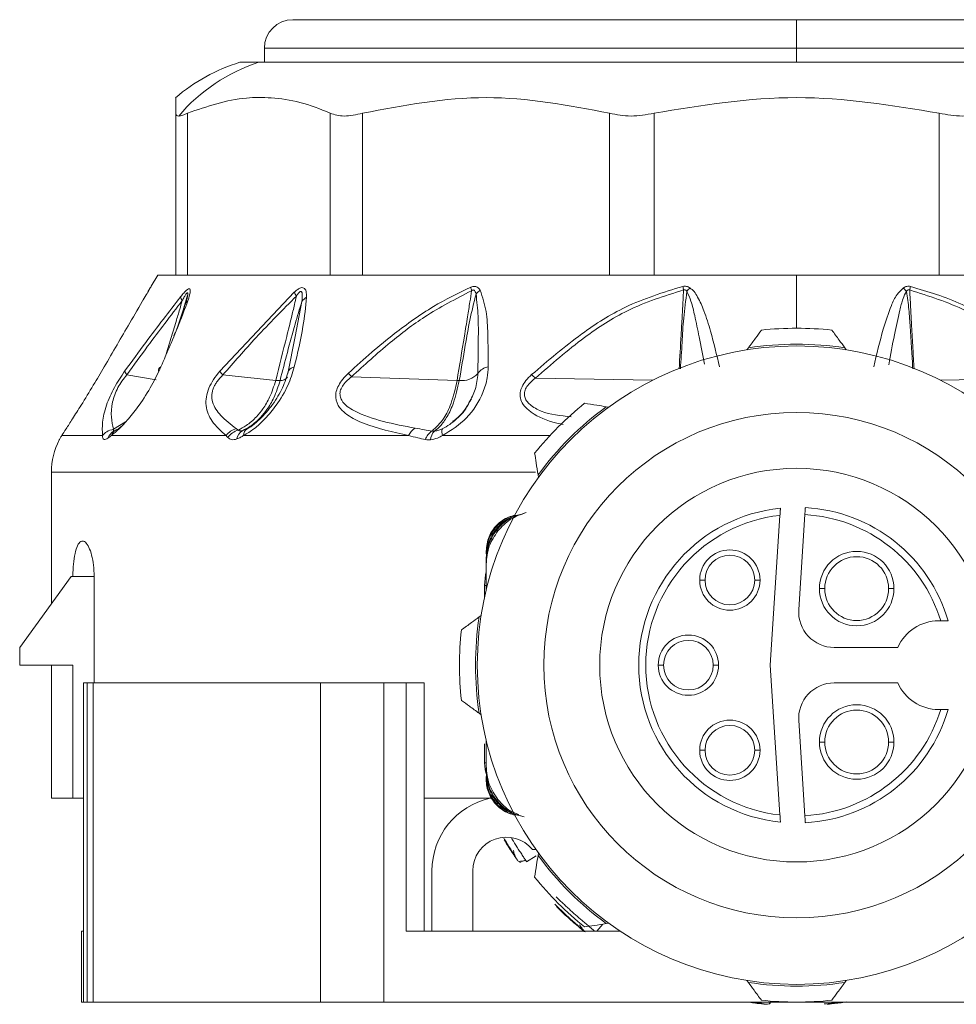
# Model space of a CAD drawing. Header units: millimetres. Extents: x -447 to 1924, y -61 to 422.
# Tile 51 of 64: x 806 to 832, y 153 to 180. Entities that reach past the tile are written whole.
import ezdxf

# ---------------------------------------------------------------- set-up
doc = ezdxf.new("R2010")
doc.units = ezdxf.units.MM

# ---------------------------------------------------------------- blocks, each defined once
blk = doc.blocks.new('Drawing View5')
at = {"color": 7, "linetype": 'Continuous', "lineweight": 18}
for p, q in [((-31.706, 2.201), (-17.506, 2.201)), ((-17.506, 2.201), (-3.306, 2.201)), ((-17.506, 2.201), (-17.506, 1.401)), ((-32.506, 1.401), (-32.506, 1.001)), ((-32.506, 1.401), (-17.506, 1.401)), ((-17.506, 1.001), (-17.506, 1.401)), ((-17.506, 1.401), (-2.506, 1.401)), ((-33.196, 1.001), (-32.661, 1.001)), ((-32.661, 1.001), (-1.816, 1.001)), ((-35.006, -4.999), (-35.006, -0.434)), ((-34.671, -4.999), (-34.671, -0.434)), ((-30.652, -4.999), (-30.652, -0.434)), ((-29.737, -4.999), (-29.737, -0.434)), ((-22.775, -4.999), (-22.775, -0.434)), ((-21.525, -4.999), (-21.525, -0.434)), ((-13.487, -4.999), (-13.487, -0.434)), ((-35.506, -4.999), (-35.695, -5.315)), ((-35.506, -4.999), (-35.006, -4.999)), ((-34.782, -4.999), (-34.994, -4.999)), ((-34.782, -4.999), (-30.52, -4.999)), ((-29.941, -4.999), (-30.52, -4.999)), ((-29.941, -4.999), (-22.559, -4.999)), ((-21.768, -4.999), (-22.559, -4.999)), ((-21.768, -4.999), (-17.506, -4.999)), ((-17.506, -4.999), (-13.244, -4.999)), ((-17.506, -4.999), (-17.506, -6.499)), ((-12.453, -4.999), (-13.244, -4.999)), ((-31.666, -5.486), (-33.762, -7.713)), ((-34.898, -6.344), (-34.671, -5.571)), ((-34.709, -5.766), (-34.775, -5.927)), ((-31.64, -6.732), (-31.45, -5.741)), ((-34.852, -6.224), (-34.802, -6.057)), ((-34.825, -6.123), (-34.744, -5.852)), ((-31.841, -7.776), (-31.64, -6.732)), ((-18.864, -7.051), (-18.906, -7.109)), ((-16.106, -7.109), (-16.148, -7.051)), ((-35.553, -7.954), (-36.383, -7.811)), ((-32.187, -7.968), (-33.675, -7.817)), ((-27.076, -7.973), (-30.05, -7.865)), ((-24.868, -7.906), (-21.555, -7.961)), ((-13.456, -7.961), (-10.143, -7.906)), ((-22.802, -8.723), (-22.872, -8.712)), ((-36.759, -9.345), (-36.419, -9.137)), ((-36.728, -9.389), (-36.787, -9.427)), ((-36.62, -9.333), (-36.539, -9.271)), ((-33.033, -9.364), (-33.043, -9.36)), ((-32.989, -9.333), (-32.847, -9.244)), ((-38.29, -9.649), (-38.283, -9.637)), ((-38.282, -9.635), (-38.286, -9.642)), ((-37.068, -9.524), (-38.216, -9.524)), ((-33.586, -9.524), (-36.818, -9.524)), ((-28.442, -9.524), (-33.09, -9.524)), ((-24.457, -9.524), (-27.483, -9.524)), ((-38.506, -10.553), (-38.506, -14.263)), ((-24.865, -10.553), (-38.506, -10.553)), ((-24.793, -10.633), (-24.782, -10.702)), ((-17.975, -11.775), (-18.25, -15.999)), ((-17.447, -14.434), (-17.272, -11.755)), ((-26.256, -12.785), (-26.256, -12.859)), ((-26.256, -12.969), (-26.256, -13.043)), ((-26.256, -13.893), (-26.256, -13.043)), ((-26.256, -13.154), (-26.256, -13.893)), ((-37.952, -13.499), (-39.402, -15.499)), ((-37.902, -13.499), (-37.952, -13.499)), ((-37.305, -13.499), (-37.902, -13.499)), ((-37.305, -16.499), (-37.305, -13.499)), ((-20.088, -13.599), (-20.238, -13.599)), ((-18.688, -13.599), (-18.538, -13.599)), ((-26.306, -13.749), (-26.306, -14.112)), ((-26.256, -13.749), (-26.306, -13.749)), ((-16.713, -13.84), (-16.863, -13.84)), ((-14.913, -13.84), (-14.763, -13.84)), ((-26.396, -14.599), (-26.453, -14.641)), ((-13.444, -14.749), (-13.506, -14.749)), ((-39.402, -15.999), (-39.402, -15.499)), ((-14.651, -15.499), (-16.449, -15.499)), ((-37.902, -15.999), (-39.402, -15.999)), ((-38.506, -15.999), (-38.506, -19.749)), ((-37.902, -15.999), (-37.902, -19.749)), ((-21.256, -15.999), (-21.406, -15.999)), ((-19.856, -15.999), (-19.706, -15.999)), ((-18.25, -15.999), (-17.975, -20.223)), ((-37.606, -16.499), (-37.606, -23.499)), ((-37.606, -16.499), (-37.5, -16.499)), ((-37.5, -16.499), (-37.5, -25.499)), ((-37.5, -16.499), (-37.332, -16.499)), ((-37.332, -16.499), (-37.332, -25.499)), ((-37.332, -16.499), (-30.923, -16.499)), ((-30.923, -16.499), (-30.923, -25.499)), ((-30.923, -16.499), (-29.14, -16.499)), ((-29.14, -16.499), (-29.14, -25.499)), ((-29.14, -16.499), (-28.51, -16.499)), ((-28.51, -16.499), (-28.51, -23.499)), ((-28.005, -16.499), (-28.005, -23.499)), ((-16.449, -16.499), (-14.651, -16.499)), ((-26.453, -17.357), (-26.396, -17.399)), ((-13.506, -17.249), (-13.444, -17.249)), ((-17.272, -20.243), (-17.447, -17.564)), ((-26.306, -18.214), (-26.306, -18.749)), ((-26.256, -18.844), (-26.256, -18.106)), ((-16.713, -18.166), (-16.863, -18.166)), ((-14.913, -18.166), (-14.763, -18.166)), ((-20.088, -18.399), (-20.238, -18.399)), ((-18.688, -18.399), (-18.538, -18.399)), ((-26.256, -18.749), (-26.306, -18.749)), ((-26.256, -18.955), (-26.256, -18.844)), ((-26.256, -19.029), (-26.256, -18.955)), ((-26.256, -19.214), (-26.256, -19.14)), ((-38.506, -19.749), (-37.902, -19.749)), ((-37.606, -19.749), (-37.902, -19.749)), ((-28.006, -19.749), (-26.093, -19.749)), ((-24.847, -21.377), (-25.115, -21.542)), ((-24.852, -21.199), (-24.947, -21.199)), ((-24.782, -21.295), (-24.793, -21.365)), ((-27.784, -23.499), (-27.784, -21.799)), ((-26.634, -21.799), (-26.634, -23.499)), ((-22.964, -23.301), (-23.14, -23.499)), ((-22.872, -23.286), (-22.802, -23.275)), ((-37.663, -23.499), (-37.663, -25.499)), ((-37.663, -23.499), (-37.606, -23.499)), ((-37.606, -23.499), (-37.606, -25.499)), ((-28.497, -23.499), (-28.51, -23.499)), ((-22.481, -23.499), (-28.497, -23.499)), ((-23.217, -23.497), (-23.199, -23.479)), ((-18.906, -24.889), (-18.864, -24.946)), ((-16.148, -24.946), (-16.106, -24.889)), ((-37.663, -25.499), (-37.606, -25.499)), ((-37.606, -25.499), (-37.5, -25.499)), ((-37.5, -25.499), (-37.332, -25.499)), ((-37.332, -25.499), (-30.923, -25.499)), ((-30.923, -25.499), (-29.14, -25.499)), ((-5.871, -25.499), (-29.14, -25.499))]:
    blk.add_line(p, q, dxfattribs=at)
at = {"color": 7, "linetype": 'Continuous', "lineweight": 18, "flags": 128}
for points in [[(-34.729, -5.804), (-34.734, -5.817), (-34.736, -5.821)], [(-26.256, -13.365), (-26.277, -13.456), (-26.306, -13.749)], [(-26.306, -18.749), (-26.287, -18.944), (-26.256, -19.061)]]:
    blk.add_lwpolyline(points, dxfattribs=at)
at = {"color": 7, "linetype": 'Continuous', "lineweight": 18}
blk.add_circle((-17.506, -15.999), 7.125, dxfattribs=at)
for centre, radius, start, end in [((-31.706, 1.401), 0.8, 90, 180), ((-31.668, -3.917), 5.15, 107.2549, 130.4986), ((-31.132, -3.719), 4.962, 107.9561, 139.7861), ((-30.938, -5.114), 0.817, 207.0633, 215.688), ((-25.5, -5.09), 1.218, 191.8977, 196.7732), ((-26.01, -6.013), 0.716, 125.0015, 137.8975), ((-13.114, -3.919), 7.726, 190.4457, 191.199), ((-19.711, -6.096), 1.091, 137.4852, 144.4164), ((-15.301, -6.096), 1.091, 35.5839, 42.5146), ((-21.898, -3.918), 7.728, 348.8011, 349.5542), ((-34.594, -5.564), 0.276, 189.9537, 214.6475), ((-34.554, -5.891), 0.195, 123.8797, 153.4099), ((-31.139, -5.962), 0.381, 117.5432, 144.6363), ((-17.506, -15.999), 9.5, 84.0016, 95.9984), ((-17.506, -15.999), 9, 359.9991, 179.9991), ((-17.506, -15.999), 9.05, 81.3677, 98.6323), ((-36.195, -7.652), 0.246, 191.7232, 220.2294), ((-35.391, -7.688), 0.104, 107.235, 192.5457), ((-32.973, -7.145), 0.972, 215.7026, 223.7498), ((-31.705, -7.762), 0.137, 151.246, 185.5908), ((-31.617, -7.833), 0.249, 100.4115, 146.7201), ((-27.569, -5.684), 3.304, 219.0252, 221.3042), ((-26.143, -7.995), 0.41, 97.2379, 147.6707), ((-32.049, -7.725), 0.247, 266.4774, 322.3124), ((-27.031, -6.721), 1.253, 267.9402, 270.7717), ((-26.948, -7.355), 0.622, 263.8843, 317.4106), ((-26.665, -9.712), 2.547, 45.1412, 48.4187), ((-17.506, -15.999), 9.5, 129.0016, 140.9984), ((-17.506, -15.999), 9.05, 126.3677, 143.6323), ((-36.566, -9.724), 0.371, 109.3852, 160.1994), ((-36.545, -9.609), 0.286, 105.2957, 162.6775), ((-33.142, -9.868), 0.562, 106.3755, 142.1998), ((-33.079, -9.907), 0.56, 106.6775, 144.538), ((-32.954, -9.673), 0.33, 119.6068, 170.7232), ((-32.888, -9.509), 0.203, 119.953, 184.2541), ((-28.012, -9.72), 0.473, 121.542, 155.5687), ((-27.521, -9.794), 0.476, 123.312, 160.839), ((-27.432, -9.675), 0.392, 135.1957, 175.4112), ((-27.211, -9.417), 0.292, 163.2771, 201.4278), ((-36.506, -10.553), 2, 153.1176, 180), ((-17.506, -15.999), 5.55, 0, 180), ((-17.506, -15.999), 4.45, 95.8809, 264.1191), ((-17.506, -15.999), 4.45, 16.3139, 86.8232), ((-17.506, -15.999), 4.25, 96.3377, 263.6623), ((-17.506, -15.999), 4.25, 17.1046, 86.8491), ((-19.388, -13.599), 0.85, 0, 180), ((-19.388, -13.599), 0.7, 360, 180), ((-15.813, -13.84), 1.05, 0, 180), ((-15.813, -13.84), 0.9, 360, 180), ((-19.388, -13.599), 0.85, 180, 0), ((-19.388, -13.599), 0.7, 180, 360), ((-15.813, -13.84), 1.05, 180, 0), ((-15.813, -13.84), 0.9, 180, 360), ((-16.449, -14.499), 1, 176.2717, 270), ((-17.506, -15.999), 9.05, 171.3677, 188.6323), ((-13.506, -15.999), 1.25, 90, 156.4218), ((-17.506, -15.999), 9.5, 174.0016, 185.9984), ((-20.556, -15.999), 0.85, 0, 180), ((-20.556, -15.999), 0.7, 360, 180), ((-17.506, -15.999), 9, 179.9991, 359.9991), ((-17.506, -15.999), 5.55, 180, 0), ((-20.556, -15.999), 0.85, 180, 0), ((-20.556, -15.999), 0.7, 180, 360), ((-16.449, -17.499), 1, 90, 183.7283), ((-13.506, -15.999), 1.25, 203.5782, 270), ((-15.813, -18.166), 1.05, 0, 180), ((-17.506, -15.999), 4.25, 273.1509, 342.8954), ((-17.506, -15.999), 4.45, 273.1768, 343.6861), ((-15.813, -18.166), 0.9, 360, 180), ((-19.388, -18.399), 0.85, 0, 180), ((-19.388, -18.399), 0.7, 360, 180), ((-15.813, -18.166), 1.05, 180, 0), ((-15.813, -18.166), 0.9, 180, 360), ((-19.388, -18.399), 0.85, 180, 0), ((-19.388, -18.399), 0.7, 180, 360), ((-25.684, -21.799), 2.1, 102.5279, 180), ((-25.684, -21.799), 0.95, 39.1667, 180), ((-17.506, -15.999), 9.05, 216.3677, 233.6323), ((-17.506, -15.999), 9.5, 219.0016, 230.9984), ((-17.506, -15.999), 9.05, 261.3677, 278.6323), ((-17.506, -15.999), 9.5, 264.0016, 275.9984)]:
    blk.add_arc(centre, radius, start, end, dxfattribs=at)
for points, knots in [([(-30.652, -0.434), (-30.935, -0.319), (-31.484, -0.096), (-32.276, 0.005), (-33.339, 0.023), (-34.12, -0.245), (-34.671, -0.434)], [0, 0, 0, 0, 0.21393, 0.414834, 0.587057, 1, 1, 1, 1]), ([(-22.775, -0.434), (-23.936, -0.214), (-26.256, 0.224), (-28.577, -0.214), (-29.737, -0.434)], [0, 0, 0, 0, 0.500234, 1, 1, 1, 1]), ([(-13.487, -0.434), (-14.826, -0.214), (-17.506, 0.224), (-20.185, -0.214), (-21.525, -0.434)], [0, 0, 0, 0, 0.499933, 1, 1, 1, 1]), ([(-35.006, -0.434), (-35.006, -0.356), (-35.006, -0.198), (-35.006, -0.069), (-35.006, 0.002), (-35.006, -0.004), (-35.006, -0.007)], [0, 0, 0, 0, 0.270801, 0.549911, 0.830383, 1, 1, 1, 1]), ([(-35.006, -0.434), (-35.001, -0.46), (-34.993, -0.506), (-34.942, -0.513), (-34.921, -0.516)], [0, 0, 0, 0, 0.573868, 1, 1, 1, 1]), ([(-34.921, -0.516), (-34.885, -0.511), (-34.82, -0.503), (-34.718, -0.455), (-34.671, -0.434)], [0, 0, 0, 0, 0.54545, 1, 1, 1, 1]), ([(-37.021, -7.588), (-36.779, -7.172), (-36.398, -6.517), (-35.968, -5.781), (-35.767, -5.437), (-35.708, -5.337), (-35.693, -5.311), (-35.695, -5.314), (-35.695, -5.315)], [0, 0, 0, 0, 0.502517, 0.792077, 0.924903, 0.959853, 0.991393, 1, 1, 1, 1]), ([(-35.745, -5.4), (-35.767, -5.437), (-35.819, -5.526), (-35.882, -5.635), (-35.919, -5.697)], [0, 0, 0, 0, 0.423068, 1, 1, 1, 1]), ([(-34.663, -5.729), (-34.644, -5.671), (-34.611, -5.569), (-34.589, -5.449), (-34.599, -5.384), (-34.644, -5.383), (-34.707, -5.43), (-34.783, -5.509), (-34.837, -5.576), (-34.866, -5.612)], [0, 0, 0, 0, 0.215253, 0.384528, 0.526066, 0.634008, 0.741365, 0.859377, 1, 1, 1, 1]), ([(-34.744, -5.852), (-34.716, -5.764), (-34.679, -5.646), (-34.661, -5.534), (-34.664, -5.505), (-34.67, -5.497), (-34.68, -5.499), (-34.695, -5.511), (-34.724, -5.549), (-34.768, -5.622), (-34.802, -5.685), (-34.821, -5.721)], [0, 0, 0, 0, 0.3883566, 0.5202079, 0.5615594, 0.5993846, 0.6269174, 0.6554177, 0.7206544, 0.8386, 1, 1, 1, 1]), ([(-31.315, -5.624), (-31.317, -5.567), (-31.32, -5.461), (-31.372, -5.366), (-31.445, -5.349), (-31.513, -5.369), (-31.59, -5.417), (-31.639, -5.462), (-31.666, -5.486)], [0, 0, 0, 0, 0.288282, 0.527872, 0.63604, 0.745985, 0.866726, 1, 1, 1, 1]), ([(-31.45, -5.741), (-31.442, -5.671), (-31.432, -5.588), (-31.444, -5.506), (-31.453, -5.48), (-31.465, -5.465), (-31.481, -5.461), (-31.497, -5.465), (-31.523, -5.483), (-31.56, -5.526), (-31.587, -5.567), (-31.602, -5.591)], [0, 0, 0, 0, 0.4179621, 0.499227, 0.5680035, 0.6251534, 0.663526, 0.7017402, 0.7444069, 0.8543682, 1, 1, 1, 1]), ([(-26.692, -5.341), (-27.047, -5.514), (-27.796, -5.879), (-28.708, -6.539), (-29.496, -7.181), (-29.918, -7.566), (-30.135, -7.765)], [0, 0, 0, 0, 0.2837068, 0.5987607, 0.793171, 1, 1, 1, 1]), ([(-26.666, -5.442), (-27.114, -5.673), (-27.916, -6.085), (-29.032, -6.938), (-29.691, -7.538), (-30.05, -7.865)], [0, 0, 0, 0, 0.365567, 0.653732, 1, 1, 1, 1]), ([(-27.076, -7.973), (-27.007, -7.556), (-26.908, -6.957), (-26.788, -6.217), (-26.718, -5.79), (-26.682, -5.546), (-26.666, -5.442)], [0, 0, 0, 0, 0.493755, 0.710629, 0.876371, 1, 1, 1, 1]), ([(-27.014, -7.973), (-26.956, -7.642), (-26.858, -7.075), (-26.723, -6.262), (-26.603, -5.779), (-26.541, -5.533)], [0, 0, 0, 0, 0.40792, 0.697704, 1, 1, 1, 1]), ([(-26.421, -5.427), (-26.439, -5.402), (-26.471, -5.359), (-26.532, -5.326), (-26.586, -5.318), (-26.636, -5.321), (-26.672, -5.334), (-26.692, -5.341)], [0, 0, 0, 0, 0.317365, 0.562223, 0.68531, 0.828098, 1, 1, 1, 1]), ([(-26.541, -5.533), (-26.547, -5.511), (-26.557, -5.474), (-26.58, -5.437), (-26.601, -5.423), (-26.617, -5.419), (-26.633, -5.422), (-26.65, -5.429), (-26.661, -5.437), (-26.666, -5.442)], [0, 0, 0, 0, 0.350592, 0.583117, 0.673422, 0.761724, 0.827666, 0.905665, 1, 1, 1, 1]), ([(-26.49, -7.776), (-26.485, -7.458), (-26.477, -6.922), (-26.472, -6.168), (-26.518, -5.743), (-26.541, -5.533)], [0, 0, 0, 0, 0.425144, 0.717363, 1, 1, 1, 1]), ([(-26.195, -7.588), (-26.198, -7.279), (-26.204, -6.754), (-26.232, -6.011), (-26.357, -5.623), (-26.421, -5.427)], [0, 0, 0, 0, 0.415711, 0.705132, 1, 1, 1, 1]), ([(-24.975, -7.807), (-24.514, -7.413), (-23.689, -6.707), (-22.277, -5.801), (-21.263, -5.489), (-20.713, -5.319)], [0, 0, 0, 0, 0.366467, 0.656613, 1, 1, 1, 1]), ([(-24.868, -7.906), (-24.417, -7.513), (-23.608, -6.809), (-22.226, -5.903), (-21.232, -5.589), (-20.694, -5.419)], [0, 0, 0, 0, 0.368099, 0.658336, 1, 1, 1, 1]), ([(-20.816, -7.646), (-20.798, -7.327), (-20.77, -6.833), (-20.734, -6.188), (-20.71, -5.765), (-20.698, -5.517), (-20.694, -5.419)], [0, 0, 0, 0, 0.429612, 0.665692, 0.868713, 1, 1, 1, 1]), ([(-20.78, -7.639), (-20.764, -7.394), (-20.734, -6.919), (-20.696, -6.193), (-20.632, -5.712), (-20.598, -5.461)], [0, 0, 0, 0, 0.337715, 0.654021, 1, 1, 1, 1]), ([(-20.713, -5.319), (-20.697, -5.317), (-20.662, -5.312), (-20.591, -5.318), (-20.545, -5.343), (-20.515, -5.359)], [0, 0, 0, 0, 0.222827, 0.488483, 1, 1, 1, 1]), ([(-20.694, -5.419), (-20.689, -5.417), (-20.678, -5.414), (-20.661, -5.413), (-20.64, -5.42), (-20.618, -5.436), (-20.605, -5.452), (-20.598, -5.461)], [0, 0, 0, 0, 0.132574, 0.271467, 0.437835, 0.686829, 1, 1, 1, 1]), ([(-20.598, -5.461), (-20.557, -5.552), (-20.458, -5.772), (-20.366, -6.208), (-20.236, -6.799), (-20.152, -7.254), (-20.105, -7.51)], [0, 0, 0, 0, 0.139404, 0.337507, 0.626202, 1, 1, 1, 1]), ([(-20.515, -5.359), (-20.474, -5.393), (-20.384, -5.469), (-20.249, -5.689), (-20.089, -6.06), (-19.884, -6.719), (-19.759, -7.252), (-19.68, -7.588)], [0, 0, 0, 0, 0.063949, 0.139633, 0.317237, 0.568463, 1, 1, 1, 1]), ([(-15.332, -7.588), (-15.249, -7.232), (-15.113, -6.646), (-14.886, -5.97), (-14.71, -5.565), (-14.56, -5.42), (-14.496, -5.359)], [0, 0, 0, 0, 0.456555, 0.748856, 0.894627, 1, 1, 1, 1]), ([(-14.91, -7.527), (-14.858, -7.245), (-14.764, -6.734), (-14.625, -6.112), (-14.528, -5.697), (-14.446, -5.528), (-14.413, -5.461)], [0, 0, 0, 0, 0.40719, 0.738888, 0.897629, 1, 1, 1, 1]), ([(-14.496, -5.359), (-14.465, -5.342), (-14.421, -5.319), (-14.35, -5.312), (-14.317, -5.317), (-14.299, -5.319)], [0, 0, 0, 0, 0.527893, 0.7496455, 1, 1, 1, 1]), ([(-14.413, -5.461), (-14.406, -5.452), (-14.394, -5.436), (-14.372, -5.42), (-14.352, -5.414), (-14.335, -5.413), (-14.324, -5.417), (-14.318, -5.419)], [0, 0, 0, 0, 0.312066, 0.577689, 0.709478, 0.846396, 1, 1, 1, 1]), ([(-14.413, -5.461), (-14.387, -5.63), (-14.334, -5.969), (-14.304, -6.511), (-14.266, -7.068), (-14.243, -7.455), (-14.232, -7.639)], [0, 0, 0, 0, 0.232668, 0.467193, 0.746563, 1, 1, 1, 1]), ([(-14.318, -5.419), (-13.779, -5.59), (-12.762, -5.912), (-11.383, -6.824), (-10.577, -7.528), (-10.143, -7.906)], [0, 0, 0, 0, 0.3425593, 0.6462348, 1, 1, 1, 1]), ([(-14.318, -5.419), (-14.309, -5.603), (-14.292, -5.942), (-14.261, -6.488), (-14.23, -7.047), (-14.207, -7.45), (-14.196, -7.646)], [0, 0, 0, 0, 0.247038, 0.456865, 0.736608, 1, 1, 1, 1]), ([(-14.299, -5.319), (-13.804, -5.467), (-12.862, -5.749), (-11.428, -6.623), (-10.557, -7.364), (-10.037, -7.807)], [0, 0, 0, 0, 0.308412, 0.587789, 1, 1, 1, 1]), ([(-34.866, -5.612), (-35.195, -6.038), (-35.726, -6.723), (-36.24, -7.433), (-36.436, -7.702)], [0, 0, 0, 0, 0.620302, 1, 1, 1, 1]), ([(-34.821, -5.721), (-35.148, -6.147), (-35.676, -6.833), (-36.188, -7.542), (-36.383, -7.811)], [0, 0, 0, 0, 0.620078, 1, 1, 1, 1]), ([(-35.422, -7.588), (-35.244, -7.178), (-34.968, -6.543), (-34.743, -5.941), (-34.663, -5.729)], [0, 0, 0, 0, 0.647777, 1, 1, 1, 1]), ([(-35.296, -7.29), (-35.245, -7.124), (-35.143, -6.796), (-35.009, -6.355), (-34.901, -5.998), (-34.845, -5.803), (-34.821, -5.721)], [0, 0, 0, 0, 0.3184144, 0.6265902, 0.8445872, 1, 1, 1, 1]), ([(-34.697, -5.697), (-34.702, -5.714), (-34.711, -5.749), (-34.724, -5.787), (-34.73, -5.807)], [0, 0, 0, 0, 0.486715, 1, 1, 1, 1]), ([(-31.602, -5.591), (-31.985, -5.976), (-32.698, -6.692), (-33.366, -7.462), (-33.675, -7.817)], [0, 0, 0, 0, 0.538008, 1, 1, 1, 1]), ([(-32.187, -7.968), (-32.083, -7.555), (-31.934, -6.964), (-31.758, -6.253), (-31.666, -5.873), (-31.62, -5.672), (-31.602, -5.591)], [0, 0, 0, 0, 0.520969, 0.746084, 0.897635, 1, 1, 1, 1]), ([(-32.064, -7.971), (-31.928, -7.443), (-31.738, -6.702), (-31.514, -5.955), (-31.45, -5.741)], [0, 0, 0, 0, 0.71325, 1, 1, 1, 1]), ([(-31.662, -7.588), (-31.572, -7.205), (-31.413, -6.531), (-31.344, -5.897), (-31.315, -5.624)], [0, 0, 0, 0, 0.570277, 1, 1, 1, 1]), ([(-35.054, -6.716), (-35.028, -6.651), (-34.916, -6.363), (-34.819, -6.075), (-34.744, -5.852)], [0, 0, 0, 0, 0.227109, 1, 1, 1, 1]), ([(-18.864, -7.051), (-18.797, -6.959), (-18.674, -6.791), (-18.553, -6.626), (-18.499, -6.551)], [0, 0, 0, 0, 0.550612, 1, 1, 1, 1]), ([(-16.513, -6.551), (-16.444, -6.645), (-16.323, -6.811), (-16.2, -6.979), (-16.148, -7.051)], [0, 0, 0, 0, 0.569214, 1, 1, 1, 1]), ([(-38.216, -9.524), (-38.178, -9.465), (-38.097, -9.341), (-37.906, -9.042), (-37.646, -8.631), (-37.333, -8.121), (-37.122, -7.761), (-37.021, -7.588)], [0, 0, 0, 0, 0.1471224, 0.3124059, 0.5079405, 0.7647124, 1, 1, 1, 1]), ([(-36.436, -7.702), (-36.489, -7.779), (-36.593, -7.928), (-36.741, -8.177), (-36.867, -8.431), (-37.006, -8.787), (-37.084, -9.163), (-37.073, -9.403), (-37.068, -9.524)], [0, 0, 0, 0, 0.1017236, 0.1977442, 0.3042694, 0.4235864, 0.7110771, 1, 1, 1, 1]), ([(-36.818, -9.524), (-36.746, -9.465), (-36.593, -9.341), (-36.322, -9.043), (-36.004, -8.634), (-35.675, -8.124), (-35.504, -7.763), (-35.422, -7.588)], [0, 0, 0, 0, 0.1468149, 0.3117355, 0.5067024, 0.7623101, 1, 1, 1, 1]), ([(-33.762, -7.713), (-33.824, -7.789), (-33.945, -7.938), (-34.081, -8.194), (-34.156, -8.45), (-34.158, -8.795), (-33.981, -9.172), (-33.728, -9.397), (-33.586, -9.524)], [0, 0, 0, 0, 0.0944189, 0.1824922, 0.2787502, 0.3896868, 0.6580242, 1, 1, 1, 1]), ([(-33.09, -9.524), (-32.993, -9.465), (-32.786, -9.341), (-32.468, -9.044), (-32.129, -8.635), (-31.824, -8.125), (-31.715, -7.763), (-31.662, -7.588)], [0, 0, 0, 0, 0.146737, 0.311562, 0.506363, 0.761707, 1, 1, 1, 1]), ([(-31.824, -7.695), (-31.874, -7.856), (-31.974, -8.177), (-32.261, -8.653), (-32.564, -9.006), (-32.837, -9.246), (-32.98, -9.334), (-33.051, -9.378)], [0, 0, 0, 0, 0.252767, 0.504588, 0.754751, 0.87866, 1, 1, 1, 1]), ([(-30.135, -7.765), (-30.191, -7.82), (-30.297, -7.926), (-30.417, -8.104), (-30.49, -8.284), (-30.508, -8.517), (-30.397, -8.755), (-30.123, -8.993), (-29.511, -9.291), (-28.884, -9.428), (-28.442, -9.524)], [0, 0, 0, 0, 0.055904, 0.10622, 0.153662, 0.203296, 0.307891, 0.418501, 0.590067, 1, 1, 1, 1]), ([(-27.483, -9.524), (-27.245, -9.374), (-26.751, -9.061), (-26.37, -8.427), (-26.215, -7.928), (-26.201, -7.69), (-26.195, -7.588)], [0, 0, 0, 0, 0.323235, 0.671392, 0.858958, 1, 1, 1, 1]), ([(-36.383, -7.811), (-36.43, -7.87), (-36.519, -7.982), (-36.642, -8.182), (-36.735, -8.388), (-36.865, -8.872), (-36.807, -9.129), (-36.759, -9.345)], [0, 0, 0, 0, 0.09476, 0.180727, 0.278153, 0.391304, 1, 1, 1, 1]), ([(-33.675, -7.817), (-33.732, -7.876), (-33.814, -7.961), (-33.897, -8.091), (-33.944, -8.187), (-33.976, -8.285), (-33.995, -8.426), (-33.953, -8.687), (-33.722, -9.007), (-33.454, -9.212), (-33.301, -9.329)], [0, 0, 0, 0, 0.08814, 0.127354, 0.16563, 0.208084, 0.253003, 0.357789, 0.633246, 1, 1, 1, 1]), ([(-33.24, -9.37), (-33.165, -9.331), (-32.982, -9.235), (-32.749, -9.03), (-32.528, -8.758), (-32.329, -8.422), (-32.238, -8.131), (-32.187, -7.968)], [0, 0, 0, 0, 0.154753, 0.378155, 0.536035, 0.740167, 1, 1, 1, 1]), ([(-33.117, -9.386), (-33.045, -9.348), (-32.869, -9.255), (-32.635, -9.049), (-32.413, -8.775), (-32.21, -8.435), (-32.116, -8.138), (-32.064, -7.971)], [0, 0, 0, 0, 0.154429, 0.377318, 0.534784, 0.73906, 1, 1, 1, 1]), ([(-32.064, -7.971), (-32.084, -7.972), (-32.12, -7.973), (-32.167, -7.969), (-32.187, -7.968)], [0, 0, 0, 0, 0.5598474, 1, 1, 1, 1]), ([(-30.05, -7.865), (-30.103, -7.908), (-30.2, -7.989), (-30.314, -8.131), (-30.377, -8.276), (-30.378, -8.416), (-30.283, -8.643), (-29.647, -9.054), (-28.865, -9.202), (-28.259, -9.316)], [0, 0, 0, 0, 0.053191, 0.098086, 0.139814, 0.182632, 0.23063, 0.405048, 1, 1, 1, 1]), ([(-27.782, -9.397), (-27.666, -9.291), (-27.46, -9.103), (-27.214, -8.597), (-27.125, -8.195), (-27.076, -7.973)], [0, 0, 0, 0, 0.365428, 0.649355, 1, 1, 1, 1]), ([(-27.71, -9.399), (-27.657, -9.356), (-27.532, -9.253), (-27.345, -8.991), (-27.145, -8.573), (-27.062, -8.192), (-27.014, -7.973)], [0, 0, 0, 0, 0.171049, 0.404806, 0.657867, 1, 1, 1, 1]), ([(-26.74, -8.601), (-26.673, -8.476), (-26.528, -8.207), (-26.503, -7.927), (-26.49, -7.776)], [0, 0, 0, 0, 0.461054, 1, 1, 1, 1]), ([(-24.082, -9.214), (-24.181, -9.192), (-24.544, -9.113), (-24.945, -8.932), (-25.218, -8.663), (-25.299, -8.488), (-25.304, -8.311), (-25.25, -8.141), (-25.138, -7.966), (-25.031, -7.862), (-24.975, -7.807)], [0, 0, 0, 0, 0.129347, 0.473215, 0.582972, 0.679964, 0.750468, 0.824971, 0.90787, 1, 1, 1, 1]), ([(-23.863, -8.995), (-24.157, -8.965), (-24.589, -8.921), (-24.972, -8.705), (-25.119, -8.556), (-25.178, -8.439), (-25.186, -8.309), (-25.132, -8.171), (-25.024, -8.031), (-24.923, -7.95), (-24.868, -7.906)], [0, 0, 0, 0, 0.3855637, 0.5667652, 0.642192, 0.7073083, 0.7706539, 0.8351812, 0.9106666, 1, 1, 1, 1]), ([(-27.2, -9.123), (-27.149, -9.089), (-26.926, -8.94), (-26.783, -8.686), (-26.672, -8.491)], [0, 0, 0, 0, 0.227113, 1, 1, 1, 1]), ([(-27.11, -9.07), (-27.103, -9.064), (-26.963, -8.95), (-26.824, -8.788), (-26.749, -8.622), (-26.74, -8.601)], [0, 0, 0, 0, 0.045689, 0.878516, 1, 1, 1, 1]), ([(-23.485, -8.616), (-23.369, -8.634), (-23.166, -8.666), (-22.961, -8.698), (-22.872, -8.712)], [0, 0, 0, 0, 0.5692143, 1, 1, 1, 1]), ([(-27.491, -9.333), (-27.42, -9.295), (-27.282, -9.222), (-27.166, -9.119), (-27.11, -9.07)], [0, 0, 0, 0, 0.518071, 1, 1, 1, 1]), ([(-36.759, -9.345), (-36.827, -9.365), (-36.948, -9.4), (-37.031, -9.486), (-37.068, -9.524)], [0, 0, 0, 0, 0.559282, 1, 1, 1, 1]), ([(-36.759, -9.345), (-36.762, -9.356), (-36.767, -9.377), (-36.754, -9.392), (-36.729, -9.393), (-36.702, -9.381), (-36.689, -9.375)], [0, 0, 0, 0, 0.255568, 0.50322, 0.749583, 1, 1, 1, 1]), ([(-36.689, -9.375), (-36.677, -9.368), (-36.655, -9.356), (-36.631, -9.34), (-36.62, -9.333)], [0, 0, 0, 0, 0.555849, 1, 1, 1, 1]), ([(-33.301, -9.329), (-33.29, -9.337), (-33.27, -9.351), (-33.249, -9.364), (-33.24, -9.37)], [0, 0, 0, 0, 0.557314, 1, 1, 1, 1]), ([(-33.24, -9.37), (-33.234, -9.376), (-33.222, -9.388), (-33.193, -9.396), (-33.158, -9.397), (-33.13, -9.39), (-33.117, -9.386)], [0, 0, 0, 0, 0.252688, 0.501352, 0.749494, 1, 1, 1, 1]), ([(-33.117, -9.386), (-33.094, -9.379), (-33.052, -9.365), (-33.009, -9.343), (-32.989, -9.333)], [0, 0, 0, 0, 0.549544, 1, 1, 1, 1]), ([(-28.259, -9.316), (-28.172, -9.332), (-28.015, -9.36), (-27.853, -9.385), (-27.782, -9.397)], [0, 0, 0, 0, 0.554562, 1, 1, 1, 1]), ([(-27.782, -9.397), (-27.769, -9.399), (-27.746, -9.402), (-27.721, -9.4), (-27.71, -9.399)], [0, 0, 0, 0, 0.560007, 1, 1, 1, 1]), ([(-27.71, -9.399), (-27.669, -9.392), (-27.596, -9.379), (-27.523, -9.348), (-27.491, -9.333)], [0, 0, 0, 0, 0.5524725, 1, 1, 1, 1]), ([(-38.283, -9.637), (-38.283, -9.636), (-38.28, -9.631), (-38.261, -9.596), (-38.232, -9.55), (-38.216, -9.524)], [0, 0, 0, 0, 0.096514, 0.484946, 1, 1, 1, 1]), ([(-37.068, -9.524), (-37.067, -9.551), (-37.066, -9.604), (-37.031, -9.638), (-36.981, -9.637), (-36.937, -9.612), (-36.915, -9.599)], [0, 0, 0, 0, 0.273593, 0.542673, 0.764584, 1, 1, 1, 1]), ([(-36.915, -9.599), (-36.898, -9.587), (-36.867, -9.565), (-36.833, -9.536), (-36.818, -9.524)], [0, 0, 0, 0, 0.55931, 1, 1, 1, 1]), ([(-33.586, -9.524), (-33.577, -9.535), (-33.561, -9.554), (-33.543, -9.573), (-33.536, -9.582)], [0, 0, 0, 0, 0.558376, 1, 1, 1, 1]), ([(-33.536, -9.582), (-33.504, -9.606), (-33.455, -9.642), (-33.36, -9.644), (-33.306, -9.628), (-33.279, -9.62)], [0, 0, 0, 0, 0.4830665, 0.7400479, 1, 1, 1, 1]), ([(-33.279, -9.62), (-33.245, -9.606), (-33.183, -9.581), (-33.119, -9.541), (-33.09, -9.524)], [0, 0, 0, 0, 0.554606, 1, 1, 1, 1]), ([(-28.442, -9.524), (-28.357, -9.546), (-28.202, -9.586), (-28.041, -9.622), (-27.97, -9.638)], [0, 0, 0, 0, 0.555292, 1, 1, 1, 1]), ([(-27.97, -9.638), (-27.943, -9.642), (-27.896, -9.65), (-27.845, -9.646), (-27.822, -9.644)], [0, 0, 0, 0, 0.560194, 1, 1, 1, 1]), ([(-27.822, -9.644), (-27.758, -9.631), (-27.643, -9.608), (-27.532, -9.55), (-27.483, -9.524)], [0, 0, 0, 0, 0.5601162, 1, 1, 1, 1]), ([(-24.793, -10.633), (-24.811, -10.52), (-24.843, -10.314), (-24.874, -10.111), (-24.889, -10.02)], [0, 0, 0, 0, 0.550612, 1, 1, 1, 1]), ([(-17.975, -11.775), (-17.974, -11.759), (-17.972, -11.729), (-17.969, -11.679), (-17.966, -11.636), (-17.964, -11.605), (-17.962, -11.579), (-17.962, -11.575), (-17.962, -11.572)], [0, 0, 0, 0, 0.149208, 0.283246, 0.504931, 0.633064, 0.758406, 1, 1, 1, 1]), ([(-17.259, -11.556), (-17.26, -11.559), (-17.26, -11.565), (-17.263, -11.611), (-17.267, -11.677), (-17.271, -11.729), (-17.272, -11.755)], [0, 0, 0, 0, 0.2500002, 0.5000002, 0.7500002, 1, 1, 1, 1]), ([(-25.184, -11.72), (-25.312, -11.755), (-25.596, -11.833), (-25.948, -12.138), (-26.206, -12.559), (-26.239, -12.882), (-26.256, -13.043)], [0, 0, 0, 0, 0.214486, 0.476146, 0.737645, 1, 1, 1, 1]), ([(-25.255, -11.744), (-25.36, -11.768), (-25.615, -11.825), (-25.943, -12.097), (-26.204, -12.494), (-26.239, -12.809), (-26.256, -12.969)], [0, 0, 0, 0, 0.18745, 0.452675, 0.72094, 1, 1, 1, 1]), ([(-26.256, -12.785), (-26.24, -12.645), (-26.208, -12.372), (-25.967, -12.03), (-25.691, -11.836), (-25.502, -11.784), (-25.44, -11.767)], [0, 0, 0, 0, 0.295904, 0.581829, 0.863182, 1, 1, 1, 1]), ([(-25.365, -11.768), (-25.429, -11.777), (-25.642, -11.806), (-25.938, -12.041), (-26.211, -12.407), (-26.241, -12.708), (-26.256, -12.859)], [0, 0, 0, 0, 0.126246, 0.417408, 0.708389, 1, 1, 1, 1]), ([(-25.125, -11.695), (-25.283, -11.75), (-25.593, -11.859), (-25.817, -12.097), (-25.928, -12.215)], [0, 0, 0, 0, 0.5095325, 1, 1, 1, 1]), ([(-25.928, -12.215), (-26.021, -12.354), (-26.21, -12.639), (-26.24, -12.98), (-26.256, -13.154)], [0, 0, 0, 0, 0.489594, 1, 1, 1, 1]), ([(-37.305, -13.499), (-37.308, -13.391), (-37.316, -13.175), (-37.371, -12.887), (-37.451, -12.659), (-37.55, -12.515), (-37.655, -12.481), (-37.753, -12.571), (-37.831, -12.774), (-37.882, -13.06), (-37.9, -13.317), (-37.902, -13.464), (-37.902, -13.499)], [0, 0, 0, 0, 0.100795, 0.201493, 0.304873, 0.413747, 0.527057, 0.641563, 0.753853, 0.862272, 0.967136, 1, 1, 1, 1]), ([(-26.954, -15.006), (-26.859, -14.937), (-26.693, -14.816), (-26.526, -14.693), (-26.453, -14.641)], [0, 0, 0, 0, 0.569214, 1, 1, 1, 1]), ([(-13.444, -14.749), (-13.427, -14.749), (-13.396, -14.749), (-13.344, -14.749), (-13.289, -14.749), (-13.244, -14.749), (-13.238, -14.749), (-13.235, -14.749)], [0, 0, 0, 0, 0.1532456, 0.2906312, 0.5169345, 0.7643827, 1, 1, 1, 1]), ([(-28.51, -16.499), (-28.437, -16.499), (-28.291, -16.499), (-28.126, -16.499), (-28.027, -16.499), (-28.012, -16.499), (-28.005, -16.499)], [0, 0, 0, 0, 0.2793328, 0.5588645, 0.7793628, 1, 1, 1, 1]), ([(-26.453, -17.357), (-26.546, -17.29), (-26.713, -17.167), (-26.879, -17.046), (-26.954, -16.992)], [0, 0, 0, 0, 0.550612, 1, 1, 1, 1]), ([(-13.235, -17.249), (-13.238, -17.249), (-13.244, -17.249), (-13.289, -17.249), (-13.343, -17.249), (-13.396, -17.249), (-13.427, -17.249), (-13.444, -17.249)], [0, 0, 0, 0, 0.234483, 0.480542, 0.707812, 0.845903, 1, 1, 1, 1]), ([(-26.256, -18.844), (-26.24, -19.019), (-26.209, -19.363), (-26.017, -19.649), (-25.923, -19.789)], [0, 0, 0, 0, 0.510317, 1, 1, 1, 1]), ([(-26.256, -18.955), (-26.239, -19.117), (-26.206, -19.44), (-25.948, -19.86), (-25.596, -20.165), (-25.312, -20.243), (-25.184, -20.278)], [0, 0, 0, 0, 0.262361, 0.523865, 0.78552, 1, 1, 1, 1]), ([(-26.256, -19.029), (-26.238, -19.189), (-26.204, -19.504), (-25.942, -19.902), (-25.615, -20.174), (-25.36, -20.23), (-25.255, -20.254)], [0, 0, 0, 0, 0.279052, 0.547337, 0.812542, 1, 1, 1, 1]), ([(-26.256, -19.14), (-26.241, -19.29), (-26.21, -19.591), (-25.938, -19.957), (-25.642, -20.193), (-25.429, -20.221), (-25.365, -20.23)], [0, 0, 0, 0, 0.291464, 0.58257, 0.873608, 1, 1, 1, 1]), ([(-25.44, -20.231), (-25.502, -20.214), (-25.691, -20.163), (-25.969, -19.968), (-26.16, -19.685), (-26.243, -19.423), (-26.252, -19.284), (-26.256, -19.214)], [0, 0, 0, 0, 0.136543, 0.417549, 0.703003, 0.8502, 1, 1, 1, 1]), ([(-25.923, -19.789), (-25.815, -19.908), (-25.647, -20.094), (-25.415, -20.181), (-25.332, -20.212)], [0, 0, 0, 0, 0.641765, 1, 1, 1, 1]), ([(-17.962, -20.426), (-17.962, -20.423), (-17.962, -20.417), (-17.965, -20.372), (-17.969, -20.319), (-17.972, -20.269), (-17.974, -20.239), (-17.975, -20.223)], [0, 0, 0, 0, 0.240754, 0.492009, 0.714933, 0.849811, 1, 1, 1, 1]), ([(-17.272, -20.243), (-17.271, -20.269), (-17.267, -20.321), (-17.263, -20.387), (-17.26, -20.433), (-17.26, -20.439), (-17.259, -20.442)], [0, 0, 0, 0, 0.25, 0.5, 0.75, 1, 1, 1, 1]), ([(-25.758, -20.874), (-25.742, -20.9), (-25.696, -20.979), (-25.613, -21.114), (-25.516, -21.265), (-25.463, -21.344), (-25.436, -21.384)], [0, 0, 0, 0, 0.146748, 0.43206, 0.71662, 1, 1, 1, 1]), ([(-25.384, -21.485), (-25.389, -21.478), (-25.398, -21.464), (-25.472, -21.357), (-25.574, -21.202), (-25.674, -21.045), (-25.728, -20.953), (-25.746, -20.923)], [0, 0, 0, 0, 0.219103, 0.440486, 0.663576, 0.887834, 1, 1, 1, 1]), ([(-25.149, -21.491), (-25.157, -21.479), (-25.179, -21.446), (-25.234, -21.362), (-25.308, -21.249), (-25.403, -21.099), (-25.486, -20.968), (-25.537, -20.883), (-25.545, -20.869)], [0, 0, 0, 0, 0.1248716, 0.3155495, 0.5060623, 0.6750713, 0.9474981, 1, 1, 1, 1]), ([(-25.498, -21.212), (-25.486, -21.247), (-25.463, -21.315), (-25.436, -21.387), (-25.417, -21.434), (-25.412, -21.444), (-25.409, -21.449)], [0, 0, 0, 0, 0.271066, 0.528959, 0.772095, 1, 1, 1, 1]), ([(-24.889, -21.978), (-24.871, -21.862), (-24.839, -21.659), (-24.807, -21.454), (-24.793, -21.365)], [0, 0, 0, 0, 0.569214, 1, 1, 1, 1]), ([(-25.384, -21.485), (-25.368, -21.506), (-25.346, -21.533), (-25.315, -21.544), (-25.307, -21.547)], [0, 0, 0, 0, 0.751766, 1, 1, 1, 1]), ([(-25.308, -21.55), (-25.299, -21.553), (-25.281, -21.559), (-25.277, -21.54), (-25.275, -21.531)], [0, 0, 0, 0, 0.553215, 1, 1, 1, 1]), ([(-25.307, -21.551), (-25.298, -21.554), (-25.281, -21.559), (-25.277, -21.54), (-25.275, -21.532)], [0, 0, 0, 0, 0.5565554, 1, 1, 1, 1]), ([(-25.286, -21.524), (-25.272, -21.525), (-25.246, -21.527), (-25.206, -21.52), (-25.169, -21.507), (-25.148, -21.494), (-25.137, -21.487)], [0, 0, 0, 0, 0.263004, 0.520422, 0.767336, 1, 1, 1, 1]), ([(-25.115, -21.542), (-25.118, -21.538), (-25.121, -21.533), (-25.145, -21.497), (-25.149, -21.491)], [0, 0, 0, 0, 0.860321, 1, 1, 1, 1]), ([(-24.322, -22.736), (-24.318, -22.74), (-24.31, -22.748), (-24.25, -22.809), (-24.158, -22.899), (-24.061, -22.992), (-23.994, -23.053), (-23.972, -23.073)], [0, 0, 0, 0, 0.2225315, 0.4450654, 0.6679912, 0.8913393, 1, 1, 1, 1]), ([(-23.209, -23.486), (-23.221, -23.476), (-23.251, -23.452), (-23.329, -23.387), (-23.432, -23.301), (-23.567, -23.185), (-23.735, -23.04), (-23.9, -22.891), (-24.031, -22.771), (-24.13, -22.678), (-24.207, -22.606), (-24.27, -22.545), (-24.28, -22.536), (-24.286, -22.53)], [0, 0, 0, 0, 0.056466, 0.142688, 0.228837, 0.305261, 0.42845, 0.551652, 0.628071, 0.714204, 0.80037, 0.876807, 1, 1, 1, 1]), ([(-23.469, -23.522), (-23.497, -23.5), (-23.554, -23.455), (-23.702, -23.333), (-23.867, -23.19), (-24.031, -23.041), (-24.166, -22.914), (-24.259, -22.822), (-24.271, -22.81), (-24.277, -22.804)], [0, 0, 0, 0, 0.142209, 0.285514, 0.429569, 0.573672, 0.717051, 0.859316, 1, 1, 1, 1]), ([(-23.972, -23.073), (-23.949, -23.094), (-23.883, -23.156), (-23.763, -23.261), (-23.627, -23.377), (-23.552, -23.437), (-23.515, -23.467)], [0, 0, 0, 0, 0.146748, 0.43206, 0.71662, 1, 1, 1, 1]), ([(-23.624, -23.321), (-23.603, -23.35), (-23.561, -23.408), (-23.516, -23.468), (-23.498, -23.49), (-23.491, -23.499)], [0, 0, 0, 0, 0.371402, 0.724754, 1, 1, 1, 1]), ([(-22.872, -23.286), (-22.985, -23.304), (-23.19, -23.336), (-23.393, -23.367), (-23.485, -23.382)], [0, 0, 0, 0, 0.550612, 1, 1, 1, 1]), ([(-18.499, -25.447), (-18.568, -25.352), (-18.689, -25.187), (-18.811, -25.019), (-18.864, -24.946)], [0, 0, 0, 0, 0.569214, 1, 1, 1, 1]), ([(-16.148, -24.946), (-16.215, -25.039), (-16.337, -25.207), (-16.459, -25.372), (-16.513, -25.447)], [0, 0, 0, 0, 0.550612, 1, 1, 1, 1]), ([(-18.367, -25.56), (-18.375, -25.56), (-18.392, -25.558), (-18.522, -25.545), (-18.695, -25.526), (-18.826, -25.507), (-18.885, -25.499)], [0, 0, 0, 0, 0.258869, 0.520434, 0.784014, 1, 1, 1, 1]), ([(-18.781, -25.499), (-18.727, -25.506), (-18.615, -25.521), (-18.525, -25.531), (-18.478, -25.536)], [0, 0, 0, 0, 0.471223, 1, 1, 1, 1]), ([(-18.579, -25.499), (-18.569, -25.503), (-18.528, -25.519), (-18.477, -25.537), (-18.428, -25.553), (-18.417, -25.555), (-18.411, -25.556)], [0, 0, 0, 0, 0.094676, 0.414975, 0.716945, 1, 1, 1, 1]), ([(-18.367, -25.56), (-18.341, -25.561), (-18.306, -25.562), (-18.277, -25.546), (-18.27, -25.541)], [0, 0, 0, 0, 0.751767, 1, 1, 1, 1]), ([(-18.269, -25.544), (-18.26, -25.539), (-18.245, -25.529), (-18.257, -25.514), (-18.262, -25.507)], [0, 0, 0, 0, 0.5532147, 1, 1, 1, 1]), ([(-18.268, -25.544), (-18.259, -25.539), (-18.244, -25.529), (-18.256, -25.514), (-18.261, -25.507)], [0, 0, 0, 0, 0.556555, 1, 1, 1, 1]), ([(-16.727, -25.551), (-16.721, -25.55), (-16.709, -25.55), (-16.624, -25.543), (-16.496, -25.53), (-16.363, -25.516), (-16.273, -25.504), (-16.243, -25.5)], [0, 0, 0, 0, 0.222532, 0.445065, 0.667991, 0.891339, 1, 1, 1, 1]), ([(-16.104, -25.496), (-16.171, -25.505), (-16.31, -25.525), (-16.49, -25.545), (-16.619, -25.558), (-16.636, -25.56), (-16.645, -25.56)], [0, 0, 0, 0, 0.237033, 0.493629, 0.748229, 1, 1, 1, 1])]:
    blk.add_open_spline(points, degree=3, knots=knots, dxfattribs=at)
for points in [[(-30.652, -0.434), (-30.529, -0.475), (-30.284, -0.556), (-29.919, -0.475), (-29.737, -0.434)], [(-22.775, -0.434), (-22.578, -0.475), (-22.183, -0.556), (-21.744, -0.475), (-21.525, -0.434)], [(-13.487, -0.434), (-13.267, -0.475), (-12.829, -0.556), (-12.434, -0.475), (-12.237, -0.434)]]:
    blk.add_open_spline(points, degree=3, dxfattribs=at)

msp = doc.modelspace()

# ---------------------------------------------------------------- block references
at = {"color": 7, "linetype": 'Continuous', "lineweight": 18}
msp.add_blockref('Drawing View5', (845.145, 178.107), dxfattribs=at)

doc.saveas('drawing.dxf')
